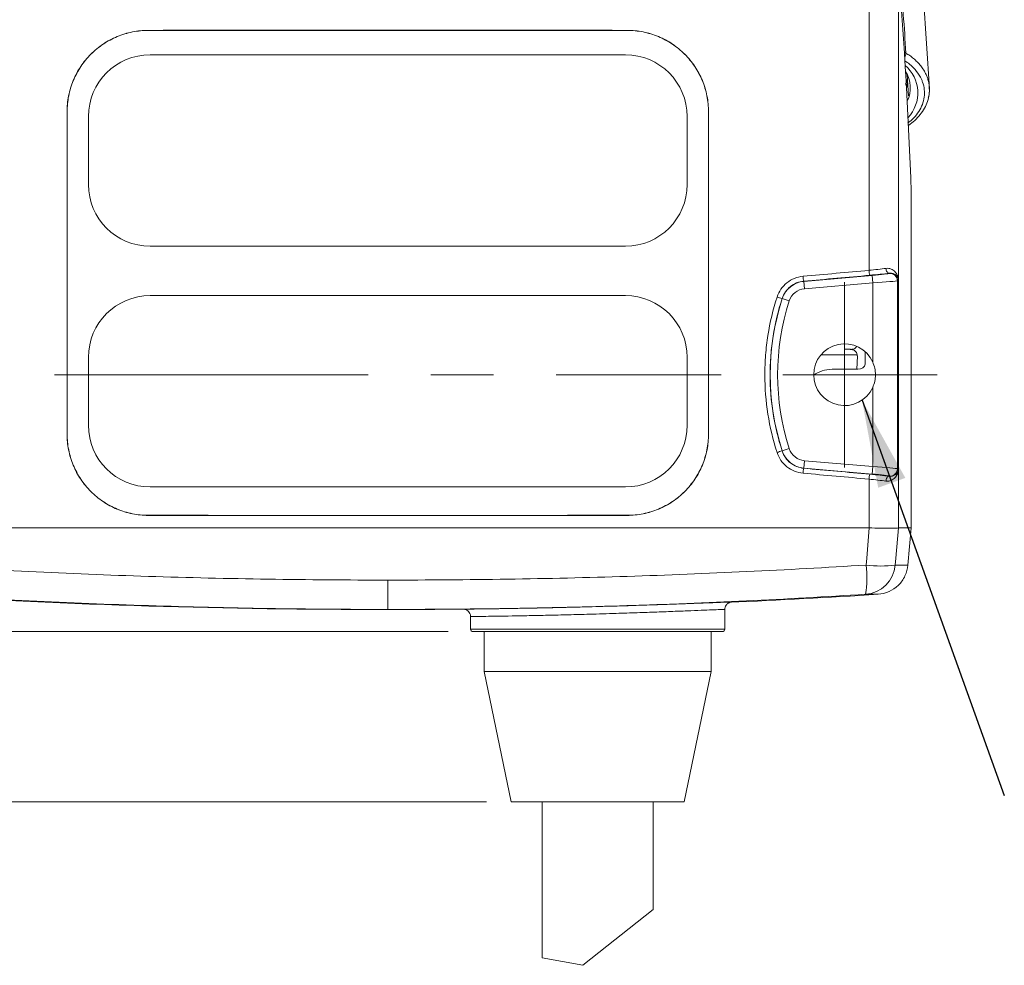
# Model space of a CAD drawing. Header units: millimetres. Extents: x 5 to 415, y 5 to 292.
# Tile 34 of 57: x 144 to 184, y 117 to 155. Entities that reach past the tile are written whole.
import ezdxf

# ---------------------------------------------------------------- set-up
doc = ezdxf.new("R2010")
doc.units = ezdxf.units.MM
doc.linetypes.add('CENTERX2', pattern=[20.32, 12.7, -2.54, 2.54, -2.54])
doc.styles.add('SLDTEXTSTYLE1', font='TXT', dxfattribs={"width": 0.75})
doc.dimstyles.new('SLDDIMSTYLE0', dxfattribs={"dimtxt": 0.18, "dimasz": 3.556, "dimexe": 0, "dimexo": 0.0625, "dimgap": 0, "dimtad": 0, "dimtih": 1, "dimtoh": 1, "dimdec": 0, "dimrnd": 1e-09, "dimzin": 0, "dimdsep": 46, "dimtxsty": 'Standard', "dimsah": 1, "dimcen": 0.09, "dimadec": 0, "dimazin": 0, "dimtfac": 3.556, "dimtdec": 0, "dimtofl": 0, "dimtmove": 0, "dimatfit": 3, "dimfxl": 1, "dimfrac": 2, "dimtolj": 1, "dimtzin": 0, "dimarcsym": 0})
doc.dimstyles.new('SLDDIMSTYLE5', dxfattribs={"dimtxt": 3.5, "dimasz": 3.556, "dimexe": 0, "dimexo": 0.0625, "dimgap": 0.875, "dimtad": 1, "dimdec": 1, "dimrnd": 1e-09, "dimzin": 12, "dimdsep": 46, "dimtxsty": 'SLDTEXTSTYLE1', "dimblk1": 'CLOSED', "dimblk2": 'CLOSED', "dimsah": 1, "dimcen": 0.09, "dimadec": 0, "dimazin": 3, "dimtfac": 1, "dimtdec": 1, "dimtmove": 0, "dimatfit": 0, "dimldrblk": 'CLOSED', "dimfxl": 1, "dimfrac": 2, "dimtolj": 1, "dimtzin": 12, "dimarcsym": 0})
doc.dimstyles.new('SLDDIMSTYLE6', dxfattribs={"dimtxt": 3.5, "dimasz": 3.556, "dimexe": 0, "dimexo": 0.0625, "dimgap": 0.875, "dimtad": 1, "dimdec": 1, "dimrnd": 1e-09, "dimzin": 12, "dimdsep": 46, "dimtxsty": 'SLDTEXTSTYLE1', "dimblk1": 'CLOSED', "dimblk2": 'CLOSED', "dimsah": 1, "dimcen": 0.09, "dimadec": 0, "dimazin": 3, "dimtfac": 1, "dimtmove": 0, "dimatfit": 0, "dimldrblk": 'CLOSED', "dimfxl": 1, "dimfrac": 2, "dimtolj": 1, "dimtzin": 12, "dimarcsym": 0})

# ---------------------------------------------------------------- blocks, each defined once
blk = doc.blocks.new('_CLOSED')
at = {"color": 0, "linetype": 'ByBlock', "lineweight": -2}
for p, q in [((-1, 0.166667), (0, 0)), ((-1, 0.166667), (-1, -0.166667)), ((0, 0), (-1, -0.166667)), ((0, 0), (-1, 0))]:
    blk.add_line(p, q, dxfattribs=at)
blk = doc.blocks.new('_D_4')
at = {"color": 7, "linetype": 'Continuous', "lineweight": 0}
for p, q in [((121.166, 140.569), (121.166, 146.919)), ((139.606, 140.569), (120.166, 140.569)), ((121.166, 140.569), (121.166, 123.269)), ((163.106, 123.269), (120.166, 123.269)), ((121.166, 123.269), (121.166, 116.919))]:
    blk.add_line(p, q, dxfattribs=at)
at = {"color": 7, "linetype": 'Continuous', "lineweight": 0, "xscale": 3.556, "yscale": 3.556}
for p, rotation in [((121.166, 140.569, -3.635), 270), ((121.166, 123.269, -3.635), 90)]:
    blk.add_blockref('_CLOSED', p, dxfattribs=dict(at, rotation=rotation))
at = {"color": 7, "linetype": 'Continuous', "lineweight": 0, "insert": (116.654, 126.795), "char_height": 3.5, "attachment_point": 1, "rotation": 90, "style": 'SLDTEXTSTYLE1'}
blk.add_mtext('17,3', dxfattribs=at)
blk = doc.blocks.new('_D_5')
at = {"color": 7, "linetype": 'Continuous', "lineweight": 0}
for p, q in [((128.83, 140.569), (128.83, 146.919)), ((139.606, 140.569), (127.83, 140.569)), ((128.83, 130.169), (128.83, 140.569)), ((161.556, 130.169), (127.83, 130.169)), ((128.83, 130.169), (128.83, 123.819))]:
    blk.add_line(p, q, dxfattribs=at)
at = {"color": 7, "linetype": 'Continuous', "lineweight": 0, "xscale": 3.556, "yscale": 3.556}
for p, rotation in [((128.83, 140.569, -3.635), 270), ((128.83, 130.169, -3.635), 90)]:
    blk.add_blockref('_CLOSED', p, dxfattribs=dict(at, rotation=rotation))
at = {"color": 7, "linetype": 'Continuous', "lineweight": 0, "insert": (124.318, 130.474), "char_height": 3.5, "attachment_point": 1, "rotation": 90, "style": 'SLDTEXTSTYLE1'}
blk.add_mtext('10,4', dxfattribs=at)
blk = doc.blocks.new('SW_CENTERMARKSYMBOL_1')
at = {"color": 0, "linetype": 'Continuous', "lineweight": 0}
for p, q in [((37, 2.5), (37, 3.75)), ((37, 0), (37, 2.5)), ((37, 0), (34.5, 0)), ((37, 0), (37, -2.5)), ((37, 0), (39.5, 0)), ((39.5, 0), (40.75, 0)), ((37, -2.5), (37, -3.75))]:
    blk.add_line(p, q, dxfattribs=at)
at = {"color": 0, "linetype": 'CENTERX2', "lineweight": 0}
blk.add_line((5, 0), (32, 0), dxfattribs=at)

msp = doc.modelspace()

# ---------------------------------------------------------------- linework, layer by layer
at = {"color": 7, "linetype": 'Continuous', "lineweight": 15}
for p, q in [((178.598, 144.797), (178.598, 158.161)), ((179.784, 156.97), (179.784, 144.434)), ((181.044, 152.15), (180.732, 156.971)), ((149.406, 154.514), (149.406, 154.51)), ((168.806, 154.514), (168.806, 154.51)), ((168.731, 153.524), (149.481, 153.524)), ((180.081, 152.308), (180.167, 152.227)), ((146.114, 151.219), (146.114, 138.169)), ((146.114, 151.219), (146.117, 151.219)), ((146.117, 151.219), (146.117, 138.169)), ((172.097, 151.219), (172.094, 151.219)), ((172.094, 151.219), (172.094, 138.169)), ((172.097, 151.219), (172.097, 138.169)), ((146.981, 151.024), (146.981, 148.274)), ((171.231, 148.274), (171.231, 151.024)), ((180.306, 134.369), (180.306, 147.981)), ((149.481, 145.774), (168.731, 145.774)), ((175.955, 144.348), (178.719, 144.59)), ((178.745, 144.291), (178.719, 144.59)), ((179.418, 144.675), (179.421, 144.677)), ((179.784, 144.419), (179.744, 144.376)), ((179.744, 144.376), (179.744, 136.762)), ((179.78, 144.389), (179.778, 144.373)), ((175.955, 144.348), (175.955, 144.356)), ((175.981, 144.049), (175.955, 144.348)), ((178.745, 144.291), (175.981, 144.049)), ((178.745, 141.083), (178.745, 144.291)), ((168.731, 143.774), (149.481, 143.774)), ((175.082, 143.653), (175.077, 143.654)), ((175.368, 143.56), (175.082, 143.653)), ((146.981, 141.274), (146.981, 138.524)), ((171.231, 138.524), (171.231, 141.274)), ((178.745, 136.847), (178.745, 140.054)), ((146.114, 138.169), (146.117, 138.169)), ((172.097, 138.169), (172.094, 138.169)), ((175.082, 137.485), (175.077, 137.483)), ((175.368, 137.577), (175.082, 137.485)), ((175.981, 137.089), (175.955, 136.79)), ((178.719, 136.548), (175.955, 136.79)), ((175.955, 136.79), (175.955, 136.782)), ((175.981, 137.089), (178.745, 136.847)), ((178.745, 136.847), (178.719, 136.548)), ((179.421, 136.461), (179.418, 136.463)), ((179.744, 136.762), (179.784, 136.718)), ((179.784, 136.704), (179.784, 134.369)), ((149.481, 136.024), (168.731, 136.024)), ((178.598, 134.369), (178.598, 136.341)), ((149.406, 134.874), (149.406, 134.878)), ((168.806, 134.874), (168.806, 134.878)), ((139.614, 134.369), (178.598, 134.369)), ((179.784, 134.369), (180.306, 134.369)), ((180.174, 132.864), (180.306, 134.369)), ((159.106, 131.067), (159.106, 132.254)), ((158.411, 131.067), (158.597, 131.067)), ((159.801, 131.067), (159.615, 131.067)), ((172.756, 130.269), (172.756, 131.065)), ((162.456, 130.778), (162.456, 130.269)), ((162.556, 130.169), (172.656, 130.169)), ((163.006, 130.169), (163.006, 128.549)), ((172.206, 128.549), (172.206, 130.169)), ((163.006, 128.549), (172.206, 128.549)), ((164.106, 123.269), (163.006, 128.549)), ((172.206, 128.549), (171.106, 123.269)), ((171.106, 123.269), (164.106, 123.269)), ((165.356, 123.269), (165.356, 116.964)), ((169.856, 118.921), (169.856, 123.269)), ((169.856, 118.921), (167.008, 116.656)), ((167.008, 116.656), (165.356, 116.964))]:
    msp.add_line(p, q, dxfattribs=at)
at = {"color": 144, "linetype": 'Continuous', "lineweight": 0}
for p, q in [((180.075, 152.36), (180.081, 152.308)), ((180.167, 152.227), (180.131, 152.52)), ((180.112, 152.21), (180.167, 152.227)), ((179.784, 136.718), (179.784, 144.419)), ((179.785, 144.419), (179.785, 136.718)), ((177.844, 141.598), (177.606, 141.598)), ((178.124, 141.381), (176.655, 141.381)), ((178.104, 140.787), (178.124, 141.335)), ((178.44, 141.5), (178.44, 141.001)), ((177.105, 140.788), (178.14, 140.788))]:
    msp.add_line(p, q, dxfattribs=at)
at = {"color": 8, "linetype": 'Continuous', "lineweight": 15}
for p, q in [((180.194, 151.859), (180.144, 152.716)), ((179.784, 136.712), (179.784, 138.991)), ((162.456, 130.269), (172.756, 130.269))]:
    msp.add_line(p, q, dxfattribs=at)
at = {"color": 8, "linetype": 'Continuous', "lineweight": 15, "flags": 128}
msp.add_lwpolyline([(180.193, 150.678), (180.211, 150.681), (180.225, 150.688)], dxfattribs=at)
at = {"color": 7, "linetype": 'Continuous', "lineweight": 15, "flags": 128}
for points in [[(179.281, 144.876), (179.286, 144.837), (179.296, 144.799), (179.311, 144.764), (179.328, 144.734), (179.349, 144.709), (179.372, 144.691), (179.396, 144.68), (179.421, 144.677)], [(179.281, 136.262), (179.286, 136.301), (179.296, 136.339), (179.311, 136.374), (179.328, 136.404), (179.349, 136.429), (179.372, 136.447), (179.396, 136.458), (179.421, 136.461)], [(178.479, 132.864), (178.502, 133.14), (178.602, 134.369)], [(179.784, 134.369), (179.684, 133.14), (179.662, 132.864)]]:
    msp.add_lwpolyline(points, dxfattribs=at)
at = {"color": 7, "linetype": 'Continuous', "lineweight": 15}
for centre, radius, start, end in [((-15.075, 141.158), 195.5, 2, 4.63923), ((149.481, 151.024), 2.5, 90, 180), ((168.731, 151.024), 2.5, 0, 90), ((179.103, 151.981), 1.469, 317.0222, 49.3583), ((149.481, 148.274), 2.5, 180, 270), ((168.731, 148.274), 2.5, 270, 0), ((179.265, 144.809), 0.667, 181.045, 198.4602), ((176.691, 144.576), 0.768, 181.5648, 196.649), ((179.444, 144.375), 0.3, 0.0912, 94.9088), ((176.043, 143.342), 1.01, 95, 162.0565), ((176.043, 143.342), 0.71, 95, 162.0565), ((149.481, 141.274), 2.5, 90, 180), ((168.731, 141.274), 2.5, 0, 90), ((184.606, 140.569), 10.01, 162.0565, 197.9435), ((175.786, 146.367), 2.804, 251.0086, 255.3591), ((184.606, 140.569), 9.71, 162.0565, 197.9435), ((177.606, 140.569), 1.25, 24.3068, 335.6932), ((149.481, 138.524), 2.5, 180, 270), ((168.731, 138.524), 2.5, 270, 0), ((175.786, 134.77), 2.804, 104.6409, 108.9914), ((176.043, 137.796), 1.01, 197.9435, 265), ((176.043, 137.796), 0.71, 197.9435, 265), ((176.691, 136.562), 0.768, 163.351, 178.4352), ((179.265, 136.329), 0.667, 161.5398, 178.955), ((179.444, 136.762), 0.3, 265.0912, 359.9088), ((174.718, 132.351), 3.796, 349.8064, 7.7558), ((178.369, 132.975), 1.298, 273.7631, 355.0954), ((179.07, 137.2), 4.377, 262.2355, 277.7645), ((158.411, 431.067), 300, 266.33812, 270), ((159.801, 431.067), 300, 272.51102, 273.66188), ((159.801, 431.067), 300, 270, 270.46392), ((162.556, 130.269), 0.1, 180, 270), ((172.656, 130.269), 0.1, 270, 0)]:
    msp.add_arc(centre, radius, start, end, dxfattribs=at)
at = {"color": 8, "linetype": 'Continuous', "lineweight": 15}
msp.add_arc((179.779, 153.607), 0.313, 326.2043, 357.3438, dxfattribs=at)
at = {"color": 144, "linetype": 'Continuous', "lineweight": 0}
for centre, radius, start, end in [((179.031, 152.189), 1.236, 334.107, 32.3985), ((179.844, 144.426), 0.0598, 172.8716, 178.4663), ((179.844, 136.711), 0.0598, 181.5337, 187.1284)]:
    msp.add_arc(centre, radius, start, end, dxfattribs=at)
at = {"color": 7, "linetype": 'Continuous', "lineweight": 15}
for centre, major_axis, ratio, start_param, end_param in [((159.106, 150.468), (232, 0), 0.017455, 1.528974, 1.612619), ((159.106, 150.468), (231.8, 0), 0.017455, 1.528938, 1.612655), ((159.106, 151.201), (231.999, 20.34), 0.034817, 4.781888, 4.793453), ((178.488, 144.838), (1.3, 0.131), 0.040038, 4.792457, 5.364212), ((159.123, 151.001), (232.199, 20.34), 0.034788, 4.781893, 4.793458), ((178.506, 144.639), (1.5, 0.131), 0.034788, 4.793458, 5.365213), ((178.719, 144.614), (0.7, 0.061), 0.034788, 4.709342, 6.245231), ((178.745, 144.315), (1, 0.061), 0.024446, 4.710891, 6.246781), ((178.745, 136.822), (1, -0.061), 0.024446, 0.036405, 1.572294), ((159.106, 129.937), (231.999, -20.34), 0.034817, 1.489732, 1.501298), ((159.123, 130.136), (232.199, -20.34), 0.034788, 1.489727, 1.501292), ((178.506, 136.499), (1.5, -0.131), 0.034788, 0.917972, 1.489727), ((178.719, 136.524), (0.7, -0.061), 0.034788, 0.037954, 1.573844), ((178.488, 136.3), (1.3, -0.131), 0.040038, 0.918974, 1.490728), ((159.106, 138.92), (231.8, 0), 0.017455, 4.67053, 4.754248), ((159.106, 138.92), (232, 0), 0.017455, 4.670566, 4.754212)]:
    msp.add_ellipse(centre, major_axis=major_axis, ratio=ratio, start_param=start_param, end_param=end_param, dxfattribs=at)
at = {"color": 144, "linetype": 'Continuous', "lineweight": 0}
for centre, major_axis, ratio, start_param, end_param in [((178.008, 139.669), (1.869, 0.754), 0.952632, 1.256479, 1.291075), ((177.106, 140.081), (1, -0.001), 0.707294, 1.572624, 2.419902), ((178.14, 141.001), (0.3, 0), 0.70743, 4.713608, 6.283796)]:
    msp.add_ellipse(centre, major_axis=major_axis, ratio=ratio, start_param=start_param, end_param=end_param, dxfattribs=at)
at = {"color": 7, "linetype": 'Continuous', "lineweight": 15}
for points, knots in [([(179.856, 156.873), (179.902, 156.301), (179.946, 155.729), (179.986, 155.156), (180.023, 154.635), (180.059, 154.113), (180.092, 153.592)], [0, 0, 0, 0, 0.002410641, 0.002410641, 0.002410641, 0.00460519, 0.00460519, 0.00460519, 0.00460519]), ([(149.406, 154.514), (149.188, 154.513), (148.975, 154.492), (148.554, 154.408), (148.345, 154.345), (147.947, 154.18), (147.758, 154.079), (147.4, 153.84), (147.231, 153.701), (146.927, 153.397), (146.791, 153.232), (146.55, 152.872), (146.448, 152.68), (146.283, 152.284), (146.22, 152.077), (146.135, 151.652), (146.114, 151.436), (146.114, 151.219)], [0, 0, 0, 0, 0.125, 0.125, 0.25, 0.25, 0.375, 0.375, 0.5, 0.5, 0.625, 0.625, 0.75, 0.75, 0.875, 0.875, 1, 1, 1, 1]), ([(149.406, 154.51), (149.188, 154.51), (148.975, 154.489), (148.555, 154.405), (148.346, 154.342), (147.948, 154.177), (147.76, 154.076), (147.402, 153.837), (147.233, 153.698), (146.93, 153.395), (146.794, 153.23), (146.553, 152.87), (146.451, 152.679), (146.287, 152.283), (146.223, 152.076), (146.138, 151.651), (146.117, 151.436), (146.117, 151.219)], [0, 0, 0, 0, 0.125, 0.125, 0.25, 0.25, 0.375, 0.375, 0.5, 0.5, 0.625, 0.625, 0.75, 0.75, 0.875, 0.875, 1, 1, 1, 1]), ([(168.806, 154.514), (169.023, 154.513), (169.237, 154.492), (169.657, 154.408), (169.866, 154.345), (170.264, 154.18), (170.453, 154.079), (170.811, 153.84), (170.98, 153.701), (171.284, 153.397), (171.42, 153.232), (171.661, 152.872), (171.763, 152.68), (171.928, 152.284), (171.991, 152.077), (172.076, 151.652), (172.097, 151.436), (172.097, 151.219)], [0, 0, 0, 0, 0.125, 0.125, 0.25, 0.25, 0.375, 0.375, 0.5, 0.5, 0.625, 0.625, 0.75, 0.75, 0.875, 0.875, 1, 1, 1, 1]), ([(168.806, 154.51), (169.023, 154.51), (169.236, 154.489), (169.656, 154.405), (169.865, 154.342), (170.263, 154.177), (170.452, 154.076), (170.809, 153.837), (170.978, 153.698), (171.281, 153.395), (171.417, 153.23), (171.658, 152.87), (171.76, 152.679), (171.925, 152.283), (171.988, 152.076), (172.073, 151.651), (172.094, 151.436), (172.094, 151.219)], [0, 0, 0, 0, 0.125, 0.125, 0.25, 0.25, 0.375, 0.375, 0.5, 0.5, 0.625, 0.625, 0.75, 0.75, 0.875, 0.875, 1, 1, 1, 1]), ([(180.223, 150.69), (180.237, 150.699), (180.343, 150.766), (180.512, 150.924), (180.724, 151.16), (180.886, 151.426), (180.994, 151.705), (181.047, 151.967), (181.039, 152.133), (181.036, 152.202)], [0, 0, 0, 0, 0.024631, 0.187189, 0.361018, 0.535101, 0.706582, 0.877605, 1, 1, 1, 1]), ([(181.039, 152.201), (181.041, 152.172), (181.047, 152.087), (181.034, 151.948), (181.017, 151.834), (180.999, 151.776), (180.998, 151.771)], [0, 0, 0, 0, 0.204075, 0.590603, 0.963555, 1, 1, 1, 1]), ([(180.194, 150.652), (180.194, 150.652), (180.194, 150.652), (180.195, 150.657), (180.209, 150.678), (180.225, 150.688), (180.226, 150.688)], [0, 0, 0, 0, 0.220682, 0.673021, 0.985028, 1, 1, 1, 1]), ([(179.281, 144.876), (179.361, 144.887), (179.433, 144.873), (179.555, 144.823), (179.606, 144.786), (179.688, 144.701), (179.719, 144.654), (179.753, 144.579), (179.762, 144.553), (179.773, 144.512), (179.776, 144.498), (179.781, 144.469), (179.783, 144.456), (179.784, 144.434)], [0, 0, 0, 0, 0.25, 0.25, 0.5, 0.5, 0.75, 0.75, 0.875, 0.875, 0.9375, 0.9375, 1, 1, 1, 1]), ([(174.873, 143.716), (174.91, 143.83), (174.963, 143.936), (175.098, 144.132), (175.179, 144.219), (175.456, 144.441), (175.685, 144.533), (175.923, 144.555)], [0, 0, 0, 0, 0.25, 0.25, 0.5, 0.5, 1, 1, 1, 1]), ([(179.784, 144.428), (179.783, 144.437), (179.782, 144.441), (179.781, 144.45), (179.78, 144.454), (179.777, 144.467), (179.774, 144.474), (179.766, 144.497), (179.759, 144.512), (179.734, 144.554), (179.712, 144.58), (179.654, 144.628), (179.619, 144.648), (179.533, 144.677), (179.481, 144.685), (179.421, 144.677)], [0, 0, 0, 0, 0.03125, 0.03125, 0.0625, 0.0625, 0.125, 0.125, 0.25, 0.25, 0.5, 0.5, 0.75, 0.75, 1, 1, 1, 1]), ([(175.955, 144.356), (175.756, 144.338), (175.565, 144.26), (175.256, 144.013), (175.139, 143.845), (175.077, 143.654)], [0, 0, 0, 0, 0.5, 0.5, 1, 1, 1, 1]), ([(174.873, 137.422), (174.543, 138.445), (174.379, 139.492), (174.378, 140.831), (174.388, 141.1), (174.43, 141.633), (174.461, 141.897), (174.585, 142.686), (174.708, 143.204), (174.873, 143.716)], [0, 0, 0, 0, 0.5, 0.5, 0.625, 0.625, 0.75, 0.75, 1, 1, 1, 1]), ([(175.077, 143.654), (174.915, 143.153), (174.794, 142.644), (174.673, 141.871), (174.642, 141.612), (174.601, 141.09), (174.591, 140.826), (174.592, 139.513), (174.753, 138.486), (175.077, 137.483)], [0, 0, 0, 0, 0.25, 0.25, 0.375, 0.375, 0.5, 0.5, 1, 1, 1, 1]), ([(178.745, 140.054), (178.781, 140.136), (178.809, 140.219), (178.846, 140.391), (178.856, 140.48), (178.856, 140.745), (178.818, 140.921), (178.745, 141.083)], [0, 0, 0, 0, 0.25, 0.25, 0.5, 0.5, 1, 1, 1, 1]), ([(146.114, 138.169), (146.114, 137.951), (146.135, 137.737), (146.219, 137.317), (146.282, 137.107), (146.447, 136.709), (146.548, 136.52), (146.787, 136.162), (146.926, 135.992), (147.229, 135.688), (147.395, 135.552), (147.754, 135.311), (147.945, 135.209), (148.341, 135.044), (148.548, 134.981), (148.973, 134.896), (149.188, 134.874), (149.406, 134.874)], [0, 0, 0, 0, 0.125, 0.125, 0.25, 0.25, 0.375, 0.375, 0.5, 0.5, 0.625, 0.625, 0.75, 0.75, 0.875, 0.875, 1, 1, 1, 1]), ([(146.117, 138.169), (146.117, 137.952), (146.138, 137.738), (146.222, 137.317), (146.285, 137.109), (146.45, 136.71), (146.551, 136.521), (146.79, 136.164), (146.928, 135.995), (147.231, 135.691), (147.397, 135.555), (147.756, 135.314), (147.947, 135.212), (148.342, 135.048), (148.549, 134.984), (148.974, 134.899), (149.188, 134.878), (149.406, 134.878)], [0, 0, 0, 0, 0.125, 0.125, 0.25, 0.25, 0.375, 0.375, 0.5, 0.5, 0.625, 0.625, 0.75, 0.75, 0.875, 0.875, 1, 1, 1, 1]), ([(172.097, 138.169), (172.097, 137.951), (172.076, 137.737), (171.993, 137.317), (171.929, 137.107), (171.764, 136.709), (171.663, 136.52), (171.424, 136.162), (171.285, 135.992), (170.982, 135.688), (170.817, 135.552), (170.457, 135.311), (170.266, 135.209), (169.87, 135.044), (169.663, 134.981), (169.238, 134.896), (169.023, 134.874), (168.806, 134.874)], [0, 0, 0, 0, 0.125, 0.125, 0.25, 0.25, 0.375, 0.375, 0.5, 0.5, 0.625, 0.625, 0.75, 0.75, 0.875, 0.875, 1, 1, 1, 1]), ([(172.094, 138.169), (172.094, 137.952), (172.073, 137.738), (171.989, 137.317), (171.926, 137.109), (171.761, 136.71), (171.66, 136.521), (171.422, 136.164), (171.283, 135.995), (170.98, 135.691), (170.814, 135.555), (170.455, 135.314), (170.264, 135.212), (169.869, 135.048), (169.662, 134.984), (169.237, 134.899), (169.023, 134.878), (168.806, 134.878)], [0, 0, 0, 0, 0.125, 0.125, 0.25, 0.25, 0.375, 0.375, 0.5, 0.5, 0.625, 0.625, 0.75, 0.75, 0.875, 0.875, 1, 1, 1, 1]), ([(175.923, 136.583), (175.804, 136.594), (175.689, 136.621), (175.469, 136.71), (175.366, 136.77), (175.088, 136.991), (174.947, 137.194), (174.873, 137.422)], [0, 0, 0, 0, 0.25, 0.25, 0.5, 0.5, 1, 1, 1, 1]), ([(175.077, 137.483), (175.139, 137.293), (175.257, 137.123), (175.566, 136.877), (175.756, 136.8), (175.955, 136.782)], [0, 0, 0, 0, 0.5, 0.5, 1, 1, 1, 1]), ([(179.784, 136.704), (179.783, 136.682), (179.781, 136.669), (179.776, 136.64), (179.773, 136.626), (179.762, 136.585), (179.753, 136.559), (179.719, 136.484), (179.688, 136.436), (179.606, 136.351), (179.555, 136.315), (179.433, 136.265), (179.361, 136.251), (179.281, 136.262)], [0, 0, 0, 0, 0.0625, 0.0625, 0.125, 0.125, 0.25, 0.25, 0.5, 0.5, 0.75, 0.75, 1, 1, 1, 1]), ([(179.421, 136.461), (179.481, 136.453), (179.533, 136.461), (179.619, 136.489), (179.654, 136.51), (179.712, 136.557), (179.734, 136.584), (179.759, 136.626), (179.766, 136.641), (179.774, 136.663), (179.777, 136.671), (179.78, 136.684), (179.781, 136.688), (179.782, 136.697), (179.783, 136.701), (179.784, 136.71)], [0, 0, 0, 0, 0.25, 0.25, 0.5, 0.5, 0.75, 0.75, 0.875, 0.875, 0.9375, 0.9375, 0.96875, 0.96875, 1, 1, 1, 1]), ([(179.784, 134.369), (179.771, 134.363), (179.732, 134.359), (179.604, 134.353), (179.517, 134.351), (179.194, 134.351), (178.907, 134.358), (178.602, 134.369)], [0, 0, 0, 0, 0.25, 0.25, 0.5, 0.5, 1, 1, 1, 1]), ([(159.106, 132.254), (155.871, 132.254), (152.637, 132.303), (146.176, 132.507), (142.951, 132.66), (139.732, 132.864)], [0, 0, 0, 0, 0.5, 0.5, 1, 1, 1, 1]), ([(159.106, 132.254), (162.341, 132.254), (165.574, 132.303), (172.035, 132.507), (175.26, 132.66), (178.479, 132.864)], [0, 0, 0, 0, 0.5, 0.5, 1, 1, 1, 1]), ([(180.174, 132.864), (180.16, 132.709), (180.12, 132.561), (179.987, 132.281), (179.897, 132.155), (179.566, 131.831), (179.271, 131.7), (178.961, 131.68)], [0, 0, 0, 0, 0.25, 0.25, 0.5, 0.5, 1, 1, 1, 1]), ([(139.757, 131.68), (142.972, 131.475), (146.193, 131.321), (152.646, 131.117), (155.875, 131.067), (159.106, 131.067)], [0, 0, 0, 0, 0.5, 0.5, 1, 1, 1, 1]), ([(178.454, 131.68), (175.239, 131.475), (172.019, 131.321), (165.565, 131.117), (162.336, 131.067), (159.106, 131.067)], [0, 0, 0, 0, 0.5, 0.5, 1, 1, 1, 1]), ([(162.161, 131.078), (162.171, 131.078), (162.193, 131.078), (162.416, 131.081), (162.777, 131.085), (163.283, 131.091), (163.906, 131.101), (164.639, 131.113), (165.45, 131.129), (166.329, 131.149), (167.315, 131.173), (168.316, 131.202), (169.288, 131.232), (170.134, 131.26), (170.915, 131.288), (171.596, 131.313), (172.168, 131.335), (172.608, 131.352), (172.899, 131.362), (173.038, 131.367), (173.027, 131.365), (173.024, 131.365)], [0, 0, 0, 0, 0.048979, 0.102295, 0.157154, 0.210452, 0.265295, 0.318574, 0.373399, 0.42667, 0.481489, 0.548998, 0.602324, 0.657198, 0.710539, 0.765428, 0.818776, 0.873672, 0.92699, 0.981854, 1, 1, 1, 1]), ([(172.759, 131.066), (172.758, 131.079), (172.753, 131.125), (172.78, 131.196), (172.827, 131.266), (172.879, 131.311), (172.926, 131.338), (172.953, 131.348), (172.963, 131.351)], [0, 0, 0, 0, 0.096843, 0.359938, 0.572468, 0.752047, 0.901731, 1, 1, 1, 1]), ([(176.045, 131.521), (176.014, 131.52), (175.984, 131.518), (175.932, 131.515), (175.911, 131.514), (175.863, 131.512), (175.85, 131.511), (175.85, 131.512)], [0, 0, 0, 0, 0.25, 0.25, 0.5, 0.5, 1, 1, 1, 1]), ([(158.597, 131.067), (158.661, 131.067), (158.779, 131.067), (159.004, 131.067), (159.106, 131.067)], [0, 0, 0, 0, 0.548632, 1, 1, 1, 1]), ([(159.106, 131.067), (159.207, 131.067), (159.432, 131.067), (159.55, 131.067), (159.615, 131.067)], [0, 0, 0, 0, 0.451368, 1, 1, 1, 1]), ([(162.22, 131.07), (162.226, 131.069), (162.256, 131.063), (162.313, 131.038), (162.383, 130.983), (162.435, 130.9), (162.462, 130.825), (162.455, 130.784), (162.454, 130.778)], [0, 0, 0, 0, 0.044728, 0.238132, 0.44772, 0.693925, 0.958277, 1, 1, 1, 1])]:
    msp.add_open_spline(points, degree=3, knots=knots, dxfattribs=at)
for points in [[(180.092, 153.592), (180.05, 153.619), (180.025, 153.657), (180.022, 153.696)], [(178.602, 134.369), (178.6, 134.369), (178.599, 134.369), (178.598, 134.369)], [(179.784, 134.369), (179.784, 134.369), (179.784, 134.369), (179.784, 134.369)], [(179.662, 132.864), (179.9, 132.864), (180.07, 132.864), (180.174, 132.864)], [(178.961, 131.68), (178.858, 131.68), (178.689, 131.68), (178.454, 131.68)]]:
    msp.add_open_spline(points, degree=3, dxfattribs=at)
at = {"color": 8, "linetype": 'Continuous', "lineweight": 15}
for points, knots in [([(180.092, 153.592), (180.144, 153.559), (180.25, 153.491), (180.404, 153.372), (180.554, 153.234), (180.695, 153.076), (180.815, 152.906), (180.902, 152.745), (180.966, 152.589), (181.009, 152.439), (181.035, 152.307), (181.038, 152.227), (181.039, 152.201)], [0, 0, 0, 0, 0.094494, 0.189557, 0.305367, 0.422232, 0.542477, 0.663904, 0.747862, 0.84918, 0.951201, 1, 1, 1, 1]), ([(180.167, 150.757), (180.248, 150.823), (180.424, 150.966), (180.622, 151.222), (180.77, 151.51), (180.845, 151.809), (180.848, 152.116), (180.793, 152.358), (180.691, 152.606), (180.534, 152.858), (180.298, 153.109), (180.109, 153.237), (180.041, 153.283)], [0, 0, 0, 0, 0.092992, 0.202862, 0.309636, 0.419506, 0.526281, 0.636151, 0.680276, 0.802421, 0.929278, 1, 1, 1, 1]), ([(172.737, 131.065), (172.741, 131.066), (172.755, 131.067), (172.623, 131.063), (172.352, 131.052), (171.933, 131.036), (171.399, 131.014), (170.751, 130.989), (170.019, 130.961), (169.212, 130.933), (168.293, 130.902), (167.347, 130.874), (166.414, 130.849), (165.589, 130.829), (164.815, 130.813), (164.126, 130.801), (163.53, 130.791), (163.054, 130.785), (162.706, 130.781), (162.493, 130.778), (162.471, 130.778), (162.46, 130.778)], [0, 0, 0, 0, 0.023189, 0.076164, 0.130677, 0.183693, 0.238249, 0.291276, 0.345841, 0.398869, 0.453434, 0.520573, 0.573552, 0.628066, 0.68104, 0.73555, 0.788524, 0.843036, 0.896011, 0.950523, 1, 1, 1, 1])]:
    msp.add_open_spline(points, degree=3, knots=knots, dxfattribs=at)
at = {"color": 144, "linetype": 'Continuous', "lineweight": 0}
for points, knots in [([(179.784, 144.434), (179.784, 144.431), (179.784, 144.428), (179.784, 144.426), (179.785, 144.424), (179.785, 144.421), (179.785, 144.419)], [0, 0, 0, 0, 0.00000887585, 0.00000887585, 0.00000887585, 0.00001525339, 0.00001525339, 0.00001525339, 0.00001525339]), ([(179.784, 144.419), (179.784, 144.42), (179.784, 144.421), (179.784, 144.422), (179.784, 144.423), (179.784, 144.423), (179.784, 144.423), (179.784, 144.425), (179.784, 144.426), (179.784, 144.427), (179.784, 144.427), (179.784, 144.428), (179.784, 144.428)], [0, 0, 0, 0, 0.000002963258, 0.000002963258, 0.000002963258, 0.00000387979, 0.00000387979, 0.00000387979, 0.000008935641, 0.000008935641, 0.000008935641, 0.000009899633, 0.000009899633, 0.000009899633, 0.000009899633]), ([(178.123, 141.335), (178.125, 141.396), (178.103, 141.458), (178.03, 141.535), (177.998, 141.557), (177.922, 141.587), (177.877, 141.594), (177.834, 141.589)], [0, 0, 0, 0, 0.5, 0.5, 0.75, 0.75, 1, 1, 1, 1]), ([(178.091, 141.707), (178.083, 141.694), (178.064, 141.662), (178.009, 141.625), (177.95, 141.601), (177.915, 141.597), (177.903, 141.595)], [0, 0, 0, 0, 0.227339, 0.580863, 0.861152, 1, 1, 1, 1]), ([(179.784, 136.71), (179.784, 136.711), (179.784, 136.712), (179.784, 136.713), (179.784, 136.714), (179.784, 136.715), (179.784, 136.716), (179.784, 136.717), (179.784, 136.718), (179.784, 136.718)], [0, 0, 0, 0, 0.000004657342, 0.000004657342, 0.000004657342, 0.000007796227, 0.000007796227, 0.000007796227, 0.000009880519, 0.000009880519, 0.000009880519, 0.000009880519]), ([(179.785, 136.718), (179.785, 136.716), (179.784, 136.713), (179.784, 136.71), (179.784, 136.708), (179.784, 136.706), (179.784, 136.704)], [0, 0, 0, 0, 0.00000849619, 0.00000849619, 0.00000849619, 0.00001521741, 0.00001521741, 0.00001521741, 0.00001521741])]:
    msp.add_open_spline(points, degree=3, knots=knots, dxfattribs=at)

# ---------------------------------------------------------------- block references
at = {"color": 7, "linetype": 'Continuous', "lineweight": 0}
msp.add_blockref('SW_CENTERMARKSYMBOL_1', (140.606, 140.569), dxfattribs=at)

# ---------------------------------------------------------------- dimensions: what is measured, and where the dimension line sits
for base, p1, p2, dimstyle, picture, middle in [((121.166, 123.269), (140.606, 140.569), (164.106, 123.269), 'SLDDIMSTYLE5', '_D_4', (121.166, 131.321)), ((128.83, 140.569), (162.556, 130.169), (140.606, 140.569), 'SLDDIMSTYLE6', '_D_5', (128.83, 135))]:
    dim = msp.add_linear_dim(base=base, p1=p1, p2=p2, angle=90, dimstyle=dimstyle, dxfattribs=at)
    dim.commit()
    dim.dimension.update_dxf_attribs({"geometry": picture, "text_midpoint": middle, "dimtype": 160})

# ---------------------------------------------------------------- leaders
msp.add_leader([(178.314, 139.539), (184.076, 123.531)], dimstyle='SLDDIMSTYLE0', dxfattribs=at)

doc.saveas('drawing.dxf')
